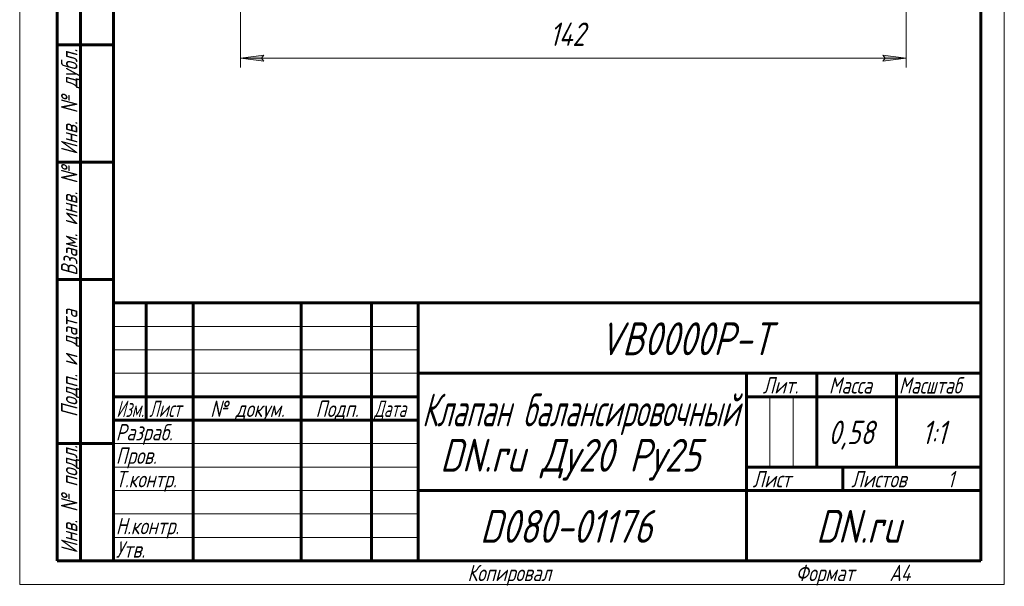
# Model space of a CAD drawing. Header units: millimetres. Extents: x 0 to 210, y 0 to 297.
# Tile 1 of 7: x 0 to 210, y 0 to 120. Entities that reach past the tile are written whole.
import ezdxf

# ---------------------------------------------------------------- set-up
doc = ezdxf.new("R2010")
doc.units = ezdxf.units.MM
doc.linetypes.add('K5LT_BASIC', pattern=[0])
doc.linetypes.add('K5LT_THIN', pattern=[0])
doc.layers.add('Системный слой', color=7, linetype='Continuous')
doc.layers.add('Системный слой (1)', color=7, linetype='Continuous', true_color=0x6c6c6c)
doc.styles.add('KDIMTEXTSTYLE', font='txt', dxfattribs={"width": 0.96, "oblique": 15, "height": 5})
doc.styles.add('KTEXTSTYLE', font='txt', dxfattribs={"width": 0.96, "height": 5})
doc.dimstyles.new('KDIMSTYLE (1.00)', dxfattribs={"dimtxt": 5, "dimasz": 1, "dimexe": 2, "dimexo": 0, "dimgap": 1, "dimtad": 1, "dimtxsty": 'KDIMTEXTSTYLE', "dimsah": 1, "dimcen": 0, "dimdle": 1, "dimadec": 0, "dimazin": 0, "dimtfac": 0.667, "dimtmove": 0, "dimatfit": 3, "dimfxl": 1, "dimtvp": 1, "dimtolj": 1, "dimtzin": 0, "dimarcsym": 0})

# ---------------------------------------------------------------- blocks, each defined once
blk = doc.blocks.new('D2')
at = {"layer": 'Системный слой (1)'}
for points in [[(47.1, 112.2), (52.1, 112.86), (51.6, 112.2), (52.1, 111.55)], [(184.1, 111.55), (189.1, 112.2), (184.1, 112.86), (184.6, 112.2)]]:
    blk.add_hatch(color=7, dxfattribs=at).paths.add_polyline_path(points)
at = {"layer": 'Системный слой (1)', "color": 7, "linetype": 'K5LT_THIN', "lineweight": 18, "true_color": 0xffffff}
for p, q in [((189.1, 227.41), (189.1, 110.2)), ((47.1, 141.02), (47.1, 110.2)), ((47.1, 112.2), (52.1, 112.86)), ((52.1, 111.55), (47.1, 112.2)), ((52.1, 112.86), (51.6, 112.2)), ((51.6, 112.2), (52.1, 111.55)), ((184.6, 112.2), (184.1, 112.86)), ((184.1, 112.86), (189.1, 112.2)), ((189.1, 112.2), (184.1, 111.55)), ((184.1, 111.55), (184.6, 112.2))]:
    blk.add_line(p, q, dxfattribs=at)
blk.add_wipeout([(113.02, 113.2), (113.02, 120.59), (122.77, 120.59), (122.77, 113.2)]).dxf.layer = 'Системный слой (1)'
blk.add_line((47.1, 112.2), (189.1, 112.2), dxfattribs=at)
at = {"layer": 'Системный слой (1)', "color": 7, "insert": (113.02, 119.79), "char_height": 5, "attachment_point": 1, "style": 'KTEXTSTYLE'}
blk.add_mtext('\\fArial|b0|c204|p34;\\H5.0;\\W1.000;\\Q15;\\fGOST Type AU|b0|i0|c204|p34;\\Q15;\\W0.960;142', dxfattribs=at)
blk = doc.blocks.new('KDIMARROW_01')
at = {"layer": 'Системный слой'}
blk.add_hatch(color=0, dxfattribs=at).paths.add_polyline_path([(0, 0), (-5, 0.66), (-4.5, 0), (-5, -0.66)])
at = {"layer": 'Системный слой', "color": 0, "linetype": 'K5LT_THIN', "lineweight": 18}
for p, q in [((-4.5, 0), (-5, 0.66)), ((-5, 0.66), (0, 0)), ((0, 0), (-5, -0.66)), ((-5, -0.66), (-4.5, 0))]:
    blk.add_line(p, q, dxfattribs=at)
at = {"layer": 'Системный слой (1)', "color": 0, "linetype": 'K5LT_THIN', "lineweight": 18}
blk.add_line((95.1, 154.24), (94.1, 154.24), dxfattribs=at)
blk = doc.blocks.new('U13')
at = {"color": 7, "linetype": 'K5LT_THIN', "lineweight": 18, "true_color": 0xffffff}
for p, q in [((0, 0), (0, 297)), ((210, 297), (210, 0)), ((20, 55), (85, 55)), ((20, 50), (85, 50)), ((20, 45), (85, 45)), ((159.96, 25), (159.96, 40)), ((164.98, 25), (164.98, 40)), ((20, 30), (85, 30)), ((20, 25), (85, 25)), ((20, 20), (85, 20)), ((20, 15), (85, 15)), ((20, 10), (85, 10)), ((210, 0), (0, 0))]:
    blk.add_line(p, q, dxfattribs=at)
at = {"color": 143, "linetype": 'K5LT_BASIC', "lineweight": 60, "true_color": 0x33acca}
for p, q in [((20, 5), (20, 292)), ((205, 292), (205, 5)), ((8, 5), (8, 150)), ((13, 5), (13, 150)), ((20, 115), (8, 115)), ((20, 90), (8, 90)), ((20, 65), (8, 65)), ((20, 60), (205, 60)), ((20, 5), (20, 60)), ((27, 35), (27, 60)), ((37, 5), (37, 60)), ((60, 5), (60, 60)), ((75, 5), (75, 60)), ((85, 5), (85, 60)), ((85, 45), (205, 45)), ((155, 5), (155, 45)), ((170, 25), (170, 45)), ((187, 25), (187, 45)), ((20, 40), (85, 40)), ((155, 40), (170, 40)), ((170, 40), (205, 40)), ((20, 35), (85, 35)), ((20, 30), (8, 30)), ((155, 25), (205, 25)), ((175.57, 20), (175.57, 25)), ((85, 20), (155, 20)), ((155, 20), (205, 20)), ((20, 5), (8, 5)), ((205, 5), (20, 5))]:
    blk.add_line(p, q, dxfattribs=at)
at = {"color": 7, "char_height": 3.5, "attachment_point": 1, "rotation": 90, "style": 'KTEXTSTYLE'}
for s, insert in [('\\fArial|b0|c204|p34;\\H5.0;\\W1.000;\\Q15;\\fGOST Type AU|b0|i0|c204|p34;\\Q15;\\W0.960;\\H3.50;Инв. № дубл.', (8.82, 91.57)), ('\\fArial|b0|c204|p34;\\H5.0;\\W1.000;\\Q15;\\fGOST Type AU|b0|i0|c204|p34;\\Q15;\\W0.960;\\H3.50;Взам. инв. №', (8.82, 65.8)), ('\\fArial|b0|c204|p34;\\H5.0;\\W1.000;\\Q15;\\fGOST Type AU|b0|i0|c204|p34;\\Q15;\\W0.960;\\H3.50;Подп. и дата', (8.82, 35.66)), ('\\fArial|b0|c204|p34;\\H5.0;\\W1.000;\\Q15;\\fGOST Type AU|b0|i0|c204|p34;\\Q15;\\W0.960;\\H3.50;Инв. № подл.', (8.82, 6.57))]:
    blk.add_mtext(s, dxfattribs=dict(at, insert=insert))
at = {"color": 7, "attachment_point": 1, "style": 'KTEXTSTYLE'}
for s, insert, char_height in [('\\fArial|b0|c204|p34;\\H5.0;\\W1.000;\\Q15;\\fGOST Type AU|b0|i0|c204|p34;\\Q15;\\W0.960;\\H7.00;VB0000P-T', (123.63, 55.86), 7), ('\\fArial|b0|c204|p34;\\H5.0;\\W1.000;\\Q15;\\fGOST Type AU|b0|i0|c204|p34;\\Q15;\\W0.960;\\H3.50;Лит.', (158.47, 44.18), 3.5), ('\\fArial|b0|c204|p34;\\H5.0;\\W1.000;\\Q15;\\fGOST Type AU|b0|i0|c204|p34;\\Q15;\\W0.960;\\H3.50;Масса', (172.58, 44.18), 3.5), ('\\fArial|b0|c204|p34;\\H5.0;\\W1.000;\\Q15;\\fGOST Type AU|b0|i0|c204|p34;\\Q15;\\W0.926;\\H3.50;Масштаб', (187.52, 44.18), 3.5), ('\\fArial|b0|c204|p34;\\H5.0;\\W1.000;\\Q15;\\fGOST Type AU|b0|i0|c204|p34;\\Q15;\\W0.744;\\H7.00;Клапан балансировочный', (85.8, 40.69), 7), ('\\fArial|b0|c204|p34;\\H5.0;\\W1.000;\\Q15;\\fGOST Type AU|b0|i0|c204|p34;\\Q15;\\W0.786;\\H3.50;Изм.', (20.62, 39.18), 3.5), ('\\fArial|b0|c204|p34;\\H5.0;\\W1.000;\\Q15;\\fGOST Type AU|b0|i0|c204|p34;\\Q15;\\W0.800;\\H3.50;Лист', (27.61, 39.18), 3.5), ('\\fArial|b0|c204|p34;\\H5.0;\\W1.000;\\Q15;\\fGOST Type AU|b0|i0|c204|p34;\\Q15;\\W0.960;\\H3.50;№ докум.', (40.63, 39.18), 3.5), ('\\fArial|b0|c204|p34;\\H5.0;\\W1.000;\\Q15;\\fGOST Type AU|b0|i0|c204|p34;\\Q15;\\W0.960;\\H3.50;Подп.', (63.1, 39.18), 3.5), ('\\fArial|b0|c204|p34;\\H5.0;\\W1.000;\\Q15;\\fGOST Type AU|b0|i0|c204|p34;\\Q15;\\W0.800;\\H3.50;Дата', (75.61, 39.18), 3.5), ('\\fArial|b0|c204|p34;\\H5.0;\\W1.000;\\Q15;\\fGOST Type AU|b0|i0|c204|p34;\\Q15;\\W0.960;\\H3.50;Разраб.', (20.5, 34.18), 3.5), ('\\fArial|b0|c204|p34;\\H5.0;\\W1.000;\\Q15;\\fGOST Type AU|b0|i0|c204|p34;\\Q15;\\W0.960;0,58', (172.5, 34.9), 5), ('\\fArial|b0|c204|p34;\\H5.0;\\W1.000;\\Q15;\\fGOST Type AU|b0|i0|c204|p34;\\Q15;\\W0.960;{\\c16737820;1:1}', (192.44, 34.9), 5), ('\\fArial|b0|c204|p34;\\H5.0;\\W1.000;\\Q15;\\fGOST Type AU|b0|i0|c204|p34;\\Q15;\\W0.960;\\H7.00;DN.ru Ду20 Ру25', (89.65, 31.02), 7), ('\\fArial|b0|c204|p34;\\H5.0;\\W1.000;\\Q15;\\fGOST Type AU|b0|i0|c204|p34;\\Q15;\\W0.960;\\H3.50;Пров.', (20.5, 29.18), 3.5), ('\\fArial|b0|c204|p34;\\H5.0;\\W1.000;\\Q15;\\fGOST Type AU|b0|i0|c204|p34;\\Q15;\\W0.960;\\H3.50;Т.контр.', (20.5, 24.18), 3.5), ('\\fArial|b0|c204|p34;\\H5.0;\\W1.000;\\Q15;\\fGOST Type AU|b0|i0|c204|p34;\\Q15;\\W0.960;\\H3.50;Лист', (156.32, 24.18), 3.5), ('\\fArial|b0|c204|p34;\\H5.0;\\W1.000;\\Q15;\\fGOST Type AU|b0|i0|c204|p34;\\Q15;\\W0.960;\\H3.50;Листов', (177.36, 24.18), 3.5), ('\\fArial|b0|c204|p34;\\H5.0;\\W1.000;\\Q15;\\fGOST Type AU|b0|i0|c204|p34;\\Q15;\\W0.960;\\H3.50;1', (197.91, 24.18), 3.5), ('\\fArial|b0|c204|p34;\\H5.0;\\W1.000;\\Q15;\\fGOST Type AU|b0|i0|c204|p34;\\Q15;\\W0.960;\\H7.00;D080-01176', (98.17, 15.86), 7), ('\\fArial|b0|c204|p34;\\H5.0;\\W1.000;\\Q15;\\fGOST Type AU|b0|i0|c204|p34;\\Q15;\\W0.960;\\H7.00;DN.ru', (169.84, 15.86), 7), ('\\fArial|b0|c204|p34;\\H5.0;\\W1.000;\\Q15;\\fGOST Type AU|b0|i0|c204|p34;\\Q15;\\W0.960;\\H3.50;Н.контр.', (20.5, 14.18), 3.5), ('\\fArial|b0|c204|p34;\\H5.0;\\W1.000;\\Q15;\\fGOST Type AU|b0|i0|c204|p34;\\Q15;\\W0.960;\\H3.50;Утв.', (20.5, 9.18), 3.5), ('\\fArial|b0|c204|p34;\\H5.0;\\W1.000;\\Q15;\\fGOST Type AU|b0|i0|c204|p34;\\Q15;\\W0.960;\\H3.50;Копировал', (95.5, 4.18), 3.5), ('\\fArial|b0|c204|p34;\\H5.0;\\W1.000;\\Q15;\\fGOST Type AU|b0|i0|c204|p34;\\Q15;\\W0.960;\\H3.50;Формат', (165.5, 4.18), 3.5), ('\\fArial|b0|c204|p34;\\H5.0;\\W1.000;\\Q15;\\fGOST Type AU|b0|i0|c204|p34;\\Q15;\\W0.960;\\H3.50;A4', (185.5, 4.18), 3.5)]:
    blk.add_mtext(s, dxfattribs=dict(at, insert=insert, char_height=char_height))

msp = doc.modelspace()

# ---------------------------------------------------------------- dimensions: what is measured, and where the dimension line sits
at = {"layer": 'Системный слой (1)', "color": 7}
dim = msp.add_linear_dim(base=(47.095, 112.203), p1=(189.095, 227.412), p2=(47.095, 141.015), dimstyle='KDIMSTYLE (1.00)', override={"dimexo": 0, "dimpost": '\\fGOST Type AU|b0|c204|p34;\\H5.0;\\W0.960;\\Q15;<>', "dimblk1": 'KDIMARROW_01', "dimblk2": 'KDIMARROW_01', "dimse1": 0, "dimse2": 0, "dimclrt": 7, "dimtol": 1, "dimtp": 0, "dimtm": 0, "dimtdec": 5, "dimtolj": 1}, dxfattribs=at)
dim.commit()
dim.dimension.update_dxf_attribs({"geometry": 'D2', "text_midpoint": (118.095, 112.203), "dimtype": 160})

# ---------------------------------------------------------------- next in the draw order: block references
msp.add_blockref('U13', (0, 0))

doc.saveas('drawing.dxf')
